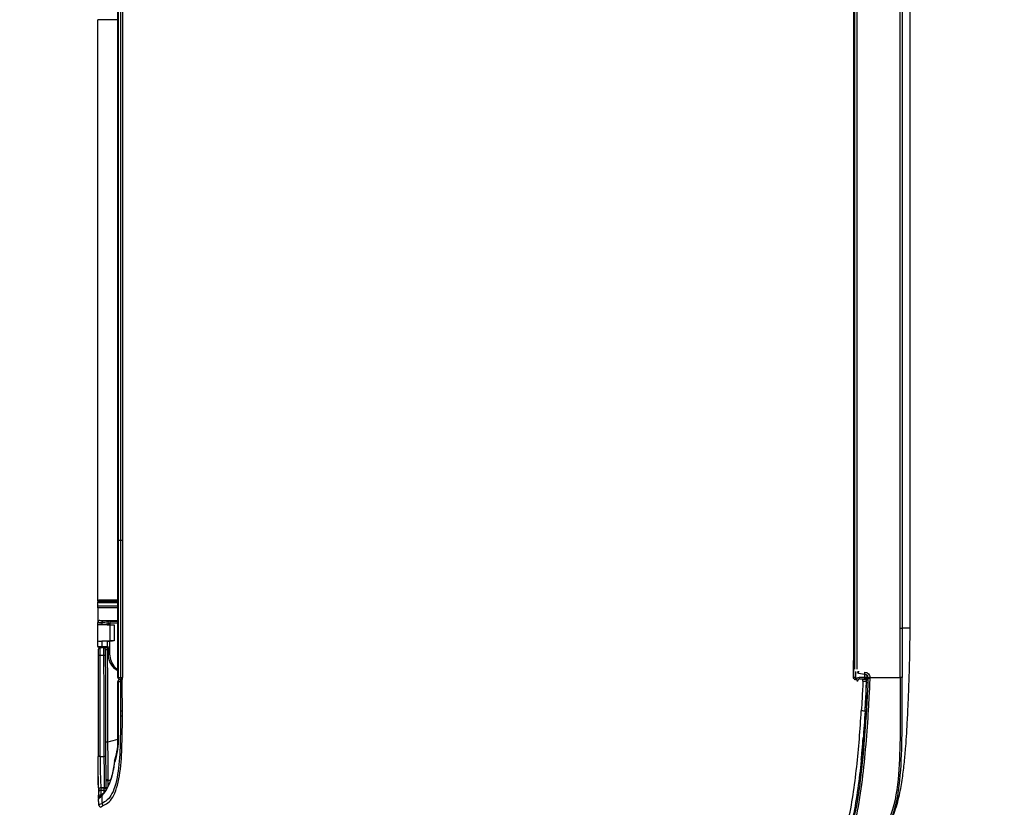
# Model space of a CAD drawing. Header units: millimetres. Extents: x -424979 to 718034, y -72486 to 344972.
# Tile 228 of 256: x 589523 to 590108, y 145545 to 146013. Entities that reach past the tile are written whole.
import ezdxf
from ezdxf import colors
from ezdxf.entities.mleader import LeaderData, LeaderLine
from ezdxf.math import Vec2, Vec3
from ezdxf.xclip import XClip

# ---------------------------------------------------------------- set-up
doc = ezdxf.new("R2010")
doc.units = ezdxf.units.MM
doc.header["$MEASUREMENT"] = 0
doc.header["$XCLIPFRAME"] = 0
doc.layers.add('IS_KLIM Opis_Średnice', color=7, linetype='Continuous', lineweight=9)
doc.layers.add('SKAN - RZUT_7_0_Nr_pióra__1', color=7, linetype='Continuous', lineweight=13)
doc.layers.add('IS_KLIM_urządzenia', color=3, linetype='Continuous')
doc.layers.add('Rysunki i obrazki', color=7, linetype='Continuous')
picture_1 = doc.add_image_def('image7.tif', size_in_pixel=(14115, 7016))

# ---------------------------------------------------------------- blocks, each defined once
blk = doc.blocks.new('Rysunek_7_7', base_point=(-247133.12, 120862.67))
at = {"layer": 'SKAN - RZUT_7_0_Nr_pióra__1', "color": 7, "lineweight": 13}
image = blk.add_image(picture_1, insert=(-306883.09, 91162.66), size_in_units=(119499.94, 59400.02), dxfattribs=at)
image.set_boundary_path([(-0.5, -0.5), (14114.5, 7015.5)])
blk = doc.blocks.new('G$CFEA986A8')
at = {"layer": 'IS_KLIM_urządzenia', "linetype": 'Continuous'}
for p, q in [((53.93, 200.11), (53.93, 200.96)), ((53.93, 199.16), (53.93, 200.11)), ((54.23, 201.26), (55.52, 201.26)), ((54.24, 200.26), (54.24, 199.31)), ((55.48, 200.26), (54.24, 200.26)), ((55.51, 198.89), (55.48, 200.26)), ((55.52, 201.26), (55.54, 201.26)), ((55.54, 201.26), (55.69, 198.26)), ((55.54, 201.26), (59.6, 201.26)), ((59.62, 201.26), (60.17, 201.26)), ((60.06, 200.26), (59.65, 200.26)), ((64.28, 201.26), (65.29, 201.26)), ((65.09, 201.06), (65.09, 200.26)), ((65.09, 200.26), (65.09, 196.29)), ((65.49, 201.26), (65.29, 201.26)), ((65.29, 200.27), (65.29, 201.26)), ((65.29, 200.27), (65.49, 200.27)), ((65.29, 196.29), (65.29, 200.27)), ((65.49, 201.26), (209.47, 201.26)), ((65.49, 201.26), (65.49, 200.27)), ((65.49, 200.27), (65.5, 196.29)), ((65.69, 200.26), (65.69, 201.06)), ((65.7, 196.29), (65.69, 200.26)), ((209.47, 196.29), (209.47, 201.26)), ((46.54, 196.29), (46.54, 196.24)), ((46.54, 195.58), (46.54, 195.13)), ((80.5, 196.29), (80.5, 196.24)), ((80.5, 196.24), (80.5, 195.58)), ((80.5, 195.58), (80.5, 195.13)), ((46.34, 14.13), (46.34, 14)), ((50.7, 14.13), (46.34, 14.13)), ((46.52, 13.99), (46.52, 13.96)), ((46.52, 13.96), (921.55, 13.84)), ((46.52, 13.51), (46.52, 13.96)), ((48, 13.51), (46.52, 13.51)), ((47.59, 12.8), (47.38, 11.3)), ((48.58, 13.7), (919.48, 13.58)), ((919.48, 13.06), (48.58, 13.18)), ((46.54, 9.92), (46.54, 2.46)), ((46.64, 11.21), (47.36, 11.21)), ((46.64, 11.21), (46.64, 10.75)), ((47.11, 10.75), (46.64, 10.75)), ((58.74, 2.46), (909.33, 2.34)), ((58.73, 0), (909.33, -0.12)), ((909.33, 1.87), (58.74, 1.98)), ((58.74, 0), (58.74, 1.98))]:
    blk.add_line(p, q, dxfattribs=at)
for points in [[(37.64, 10.75, 0), (37.64, 10.76, 0), (37.64, 10.76, 0), (37.64, 10.77, 0), (37.64, 10.78, 0), (37.64, 10.79, 0), (37.64, 10.8, 0), (37.64, 10.81, 0), (37.64, 10.82, 0), (37.64, 10.83, 0), (37.64, 10.84, 0), (37.64, 10.84, 0), (37.65, 10.85, 0), (37.65, 10.86, 0), (37.65, 10.87, 0), (37.65, 10.88, 0), (37.65, 10.89, 0), (37.65, 10.9, 0), (37.65, 10.91, 0), (37.65, 10.92, 0), (37.65, 10.92, 0), (37.65, 10.93, 0), (37.65, 10.94, 0), (37.65, 10.95, 0), (37.65, 10.96, 0), (37.65, 10.97, 0), (37.65, 10.98, 0), (37.65, 10.99, 0), (37.65, 11, 0), (37.65, 11, 0), (37.65, 11.01, 0), (37.65, 11.02, 0), (37.65, 11.03, 0), (37.65, 11.04, 0), (37.65, 11.05, 0), (37.65, 11.06, 0), (37.65, 11.07, 0), (37.65, 11.08, 0), (37.65, 11.08, 0), (37.65, 11.09, 0), (37.65, 11.1, 0), (37.65, 11.11, 0), (37.65, 11.12, 0), (37.65, 11.13, 0), (37.66, 11.14, 0), (37.66, 11.15, 0), (37.66, 11.16, 0), (37.66, 11.16, 0), (37.66, 11.17, 0), (37.66, 11.18, 0), (37.66, 11.19, 0)], [(37.72, 10.74, 0), (37.72, 10.75, 0), (37.72, 10.76, 0), (37.72, 10.77, 0), (37.72, 10.78, 0), (37.72, 10.79, 0), (37.72, 10.79, 0), (37.72, 10.8, 0), (37.72, 10.81, 0), (37.72, 10.82, 0), (37.72, 10.83, 0), (37.73, 10.84, 0), (37.73, 10.85, 0), (37.73, 10.86, 0), (37.73, 10.87, 0), (37.73, 10.87, 0), (37.73, 10.88, 0), (37.73, 10.89, 0), (37.73, 10.9, 0), (37.73, 10.91, 0), (37.73, 10.92, 0), (37.73, 10.93, 0), (37.73, 10.94, 0), (37.73, 10.95, 0), (37.73, 10.95, 0), (37.73, 10.96, 0), (37.73, 10.97, 0), (37.73, 10.98, 0), (37.73, 10.99, 0), (37.73, 11, 0), (37.73, 11.01, 0), (37.73, 11.02, 0), (37.73, 11.03, 0), (37.73, 11.03, 0), (37.73, 11.04, 0), (37.73, 11.05, 0), (37.73, 11.06, 0), (37.73, 11.07, 0), (37.73, 11.08, 0), (37.73, 11.09, 0), (37.73, 11.1, 0), (37.73, 11.11, 0), (37.73, 11.11, 0), (37.73, 11.12, 0), (37.73, 11.13, 0), (37.74, 11.14, 0), (37.74, 11.15, 0), (37.74, 11.16, 0), (37.74, 11.17, 0), (37.74, 11.18, 0), (37.74, 11.19, 0)]]:
    blk.add_polyline3d(points, dxfattribs=at)
for centre, radius, start, end in [((18.72, 200.56), 0.5, 357.7294, 89), ((65.29, 201.06), 0.2, 90, 179.94), ((65.49, 201.06), 0.2, 0.06, 90), ((25.66, 196.65), 0.5, 72.0675, 83.6302), ((48.11, 12.87), 0.5, 160.3327, 163.928), ((45.54, 11.27), 0.5, 267.736, 0)]:
    blk.add_arc(centre, radius, start, end, dxfattribs=at)
at = {"layer": 'IS_KLIM_urządzenia', "linetype": 'Continuous', "extrusion": (0, 0, -1)}
for centre, radius, start, end in [((-54.23, 200.96), 0.3, 0, 90), ((-18.69, 199.74), 0.5, 182.0496, 269.8), ((-45.54, 195.79), 0.5, 90, 180), ((-46.54, 195.79), 0.5, 0, 90), ((-46.64, 11.25), 0.5, 270, 357), ((-46.39, 11.44), 1, 188, 264.2856), ((-46.39, 11.42), 1.5, 188, 264.2856)]:
    blk.add_arc(centre, radius, start, end, dxfattribs=at)
at = {"layer": 'IS_KLIM_urządzenia', "linetype": 'Continuous'}
for centre, major_axis, ratio, start_param, end_param in [((14.93, 200.53), (-0.026, 0.499), 0.9983, 0, 1.502362), ((15.36, 199.79), (0.457, 0.203), 0.909388, 1.232542, 2.687909), ((16.45, 200.61), (0.144, 0.479), 0.997743, 0.012939, 0.345034), ((16.95, 200.59), (-0.009, -0.5), 0.866632, 1.552217, 3.141593), ((17.2, 199.87), (0.375, 0.331), 0.874767, 6.258498, 7.242676), ((18.12, 200.57), (-0.009, -0.5), 0.86661, 1.552873, 3.141593), ((26.93, 200.73), (0, 0.5), 0.034873, 4.714126, 6.335137), ((26.98, 200.73), (0, -0.5), 0.034873, 1.572542, 3.193553), ((51.98, 200.73), (0, -0.5), 0.034873, 1.572542, 3.193984), ((54.23, 200.11), (-0.3, 0), 0.500503, 4.682189, 6.283185), ((60.06, 200.01), (-0.499, 0.025), 0.499537, 3.242371, 4.737227), ((60.17, 200.76), (0, 0.5), 0.996195, 4.713166, 6.283185), ((65.29, 200.26), (0.2, 0), 0.005236, 1.570788, 3.141593), ((65.49, 200.26), (0.2, 0), 0.005236, 0, 1.570791), ((18.08, 199.73), (-0.002, 0.5), 0.86639, 4.116092, 4.679302), ((21.31, 198.76), (-0.002, 0.49), 0.738248, 0, 1.638372), ((26.9, 199.77), (0.002, -0.5), 0.034879, 0, 1.57242), ((51.98, 199.85), (0.002, -0.5), 0.034879, 0, 1.57242), ((52.33, 198.36), (0, 0.3), 0.034873, 4.714134, 6.283185), ((53.41, 199.86), (0.002, -0.5), 0.988846, 0, 1.567605), ((53.43, 199.83), (-0.5, 0), 0.97477, 1.576144, 3.141593), ((53.43, 198.86), (-0.5, 0), 0.003693, 1.579523, 2.534048), ((53.43, 198.36), (0, 0.3), 0.034873, 4.714134, 6.283185), ((53.65, 198.39), (0.084, -0.288), 0.033955, 1.562656, 3.141593), ((54.11, 198.74), (-0.256, 0.157), 0.454954, 4.950735, 6.283185), ((54.23, 199.16), (-0.3, 0), 0.500503, 4.682189, 6.283185), ((59.99, 198.58), (-0.499, 0.025), 0.499537, 3.242371, 4.737227), ((59.98, 198.33), (0.5, 0), 0.001724, 0.087267, 1.535915), ((25.66, 196.65), (0.055, 0.497), 0.256635, 6.28316, 6.727423), ((25.66, 196.65), (-0.154, -0.476), 0.571177, 3.141593, 3.672186), ((30.87, 195.79), (0, 0.5), 0.010876, 0, 0.428815), ((45.54, 195.79), (0, 0.5), 0.009623, 0, 0.426438), ((45.54, 195.79), (-0.5, 0), 0.910452, 3.141593, 4.716369), ((45.54, 195.22), (-0.5, 0), 0.910238, 3.141593, 4.716614), ((45.54, 195.22), (-0.001, 0.5), 0.004977, 0.42694, 1.572622), ((45.54, 195.22), (-0.5, 0), 0.001837, 1.565823, 3.141593), ((46.54, 195.79), (-0.5, 0), 0.894842, 4.712389, 6.283185), ((46.54, 195.13), (-0.5, 0), 0.894842, 4.712389, 6.283185), ((46.54, 195.13), (-0.5, 0), 0.001524, 0, 1.570796), ((45.52, 13.53), (0.02, 0.5), 1, 3.141593, 4.708057), ((45.52, 13.53), (-0.02, -0.5), 0.999999, 0, 1.547993), ((45.57, 13.52), (-0.02, -0.5), 0.955746, 0, 1.547846), ((46.52, 13.46), (0.5, -0.017), 0.998628, 1.605655, 3.113607), ((46.52, 13.46), (-0.5, 0.017), 0.093825, 4.715665, 5.983293), ((46.57, 12.58), (0.499, 0.026), 0.09496, 3.141593, 4.707412), ((48.08, 12.73), (0.495, -0.07), 0.051828, 3.141593, 4.719673), ((48.11, 12.87), (0.48, -0.138), 0.050296, 3.141584, 4.726878), ((39.42, 10.08), (0.996, -0.087), 0.841749, 1.62689, 2.181571), ((45.54, 11.73), (0.5, 0), 0.093428, 4.788501, 6.283185), ((46.64, 11.25), (0.499, 0.026), 0.096366, 3.141593, 4.707339), ((46.39, 9.94), (0, -0.5), 0.000142, 3.141593, 4.764749), ((46.54, 9.95), (0.05, -0.498), 0.005219, 3.141593, 4.764488), ((47.87, 11.23), (0.495, -0.07), 0.051828, 3.141593, 4.719673), ((46.54, 2.49), (0, 0.5), 0.000013, 3.173368, 4.660029)]:
    blk.add_ellipse(centre, major_axis=major_axis, ratio=ratio, start_param=start_param, end_param=end_param, dxfattribs=at)
at = {"layer": 'IS_KLIM_urządzenia', "linetype": 'Continuous', "extrusion": (0, 0, -1)}
for centre, major_axis, ratio, start_param, end_param in [((54.23, 199.26), (0, -2), 0.005231, 3.141593, 4.188473), ((55.62, 199.26), (0.11, -2), 0.052397, 2.097475, 3.144355), ((53.43, 199.16), (0.479, -0.142), 1, 5.994256, 6.545048), ((53.44, 199.31), (0.771, -0.214), 1, 6.012747, 6.56354), ((48.58, 12.65), (-0.13, -1.08), 0.917565, 1.59215, 1.795783), ((-21.42, 382.85), (-1476.17, -4886.86), 0.031997, 4.778832, 4.778918), ((7.64, 474.84), (-1862.82, -6167.7), 0.025163, 4.780022, 4.78009), ((5.18, 514.21), (-1939.65, -6425.41), 0.026246, 4.782823, 4.782889)]:
    blk.add_ellipse(centre, major_axis=major_axis, ratio=ratio, start_param=start_param, end_param=end_param, dxfattribs=at)
at = {"layer": 'IS_KLIM_urządzenia', "linetype": 'Continuous'}
for points, degree in [([(14.29, 200.54), (14.32, 200.54), (14.34, 200.54), (14.43, 200.54)], 3), ([(14.43, 200.54), (14.51, 200.54), (14.64, 200.28), (14.86, 199.79)], 3), ([(15.33, 200.25), (15.11, 200.77), (14.98, 201.04), (14.91, 201.03)], 3), ([(16.59, 201.08), (16.51, 201.13), (16.41, 201.1)], 2), ([(16.41, 201.11), (16.42, 201.11), (16.42, 201.11), (16.42, 201.11)], 3), ([(16.42, 201.11), (16.51, 201.08), (16.77, 200.81), (17.18, 200.33)], 3), ([(16.54, 201.09), (16.65, 201.09), (16.79, 201.09), (16.96, 201.09)], 3), ([(16.96, 201.09), (17.35, 201.08), (17.74, 201.07), (18.12, 201.07)], 3), ([(17.18, 200.33), (18.51, 198.82), (21.65, 197.56), (25.65, 197.11)], 3), ([(17.7, 200.1), (17.59, 200.2)], 1), ([(19.22, 200.54), (19.22, 200.54), (18.99, 200.54), (18.55, 200.55)], 3), ([(19.18, 199.72), (19.19, 199.99), (19.2, 200.26), (19.22, 200.54)], 3), ([(19.22, 200.54), (19.21, 200.31), (19.2, 200.08), (19.19, 199.85)], 3), ([(26.99, 200.73), (26.98, 200.73), (26.97, 200.73), (26.95, 200.73)], 3), ([(51.98, 201.23), (43.65, 201.23), (35.31, 201.23), (26.98, 201.23)], 3), ([(52, 199.85), (52, 200.15), (52, 200.44), (52, 200.73)], 3), ([(53.93, 200.66), (53.93, 200.47), (53.93, 200.29), (53.93, 200.11)], 3), ([(59.45, 198.26), (59.5, 199.26), (59.55, 200.26), (59.6, 201.26)], 3), ([(59.6, 201.26), (59.6, 201.26), (59.61, 201.26), (59.62, 201.26)], 3), ([(59.65, 200.26), (59.64, 199.78), (59.63, 199.29), (59.62, 198.81)], 3), ([(60.17, 201.26), (60.17, 201.26), (60.18, 201.26), (60.18, 201.26)], 3), ([(60.68, 200.76), (60.67, 200.76), (60.67, 200.76), (60.67, 200.76)], 3), ([(60.68, 200.76), (60.68, 199.27), (60.68, 197.78), (60.68, 196.29)], 3), ([(63.8, 196.29), (63.8, 197.95), (63.8, 199.6), (63.8, 201.26)], 3), ([(63.8, 201.26), (63.96, 201.26), (64.12, 201.26), (64.28, 201.26)], 3), ([(64.28, 201.26), (64.28, 199.6), (64.28, 197.95), (64.28, 196.29)], 3), ([(18.11, 199.72), (18.24, 199.72), (18.38, 199.72), (18.52, 199.72)], 3), ([(18.52, 199.72), (18.96, 199.72), (19.18, 199.72), (19.18, 199.72)], 3), ([(19.16, 199.01), (19.17, 199.25), (19.18, 199.48), (19.18, 199.72)], 3), ([(19.18, 199.72), (19.18, 199.48), (19.17, 199.24), (19.16, 199)], 3), ([(19.19, 199.85), (19.19, 199.92), (19.19, 199.98), (19.2, 200.05)], 3), ([(20.98, 198.71), (21.01, 198.72), (21.06, 198.72), (21.11, 198.73)], 3), ([(21.06, 198.72), (21.08, 198.53), (21.1, 198.34), (21.12, 198.15)], 3), ([(30.48, 198.77), (30.48, 198.78), (30.48, 198.78), (30.48, 198.78)], 3), ([(31.12, 196.41), (30.98, 197.21), (30.77, 198), (30.48, 198.77)], 3), ([(53.41, 199.36), (53.43, 199.36), (53.43, 199.35), (53.43, 199.35)], 3), ([(53.43, 198.66), (53.48, 198.66), (53.52, 198.66), (53.57, 198.68)], 3), ([(53.67, 198.39), (53.59, 198.37), (53.52, 198.36), (53.44, 198.36)], 3), ([(55.53, 198.39), (54.91, 198.39), (54.29, 198.39), (53.67, 198.39)], 3), ([(54.12, 198.89), (54.58, 198.89), (55.05, 198.89), (55.51, 198.89)], 3), ([(60, 198.33), (59.87, 198.32), (59.73, 198.31), (59.6, 198.3)], 3), ([(59.99, 198.83), (59.86, 198.82), (59.74, 198.81), (59.62, 198.81)], 3), ([(60, 196.29), (60, 196.97), (60, 197.65), (60, 198.33)], 3), ([(60.48, 198.33), (60.48, 197.65), (60.48, 196.97), (60.48, 196.29)], 3), ([(25.72, 197.16), (25.22, 197.23)], 1), ([(30.87, 196.25), (28.93, 196.25), (27.16, 196.62), (25.65, 197.11)], 3), ([(25.81, 197.13), (26.03, 197.06), (26.25, 196.99), (26.47, 196.93)], 3), ([(25.81, 197.13), (27.26, 196.66), (29, 196.29), (30.87, 196.29)], 3), ([(28.66, 196.46), (28.68, 196.45), (28.7, 196.45), (28.72, 196.45)], 3), ([(38.27, 195.65), (37.85, 195.65), (37.44, 195.65), (37.02, 195.65)], 3), ([(45.54, 195.68), (43.12, 195.67), (40.69, 195.66), (38.27, 195.65)], 3), ([(38.27, 195.65), (38.27, 195.57), (38.27, 195.39), (38.27, 195.2)], 3), ([(38.27, 195.2), (40.7, 195.21), (43.12, 195.22), (45.54, 195.22)], 3), ([(46.04, 195.22), (46.04, 195.41), (46.04, 195.6), (46.04, 195.79)], 3), ([(46.04, 195.13), (46.04, 195.16), (46.04, 195.19), (46.04, 195.22)], 3), ([(80.5, 196.24), (69.18, 196.24), (57.86, 196.24), (46.54, 196.24)], 3), ([(46.54, 195.58), (57.86, 195.58), (69.18, 195.58), (80.5, 195.58)], 3), ([(239.13, 196.24), (186.25, 196.24), (133.37, 196.24), (80.5, 196.24)], 3), ([(80.5, 195.58), (133.37, 195.58), (186.25, 195.58), (239.13, 195.58)], 3), ([(37.02, 195.19), (37.02, 195.19), (37.03, 195.19), (37.04, 195.19)], 3), ([(50.72, 195.13), (49.33, 195.13), (47.93, 195.13), (46.54, 195.13)], 3), ([(80.5, 195.13), (70.57, 195.13), (60.65, 195.13), (50.72, 195.13)], 3), ([(239.13, 195.13), (186.25, 195.13), (133.37, 195.13), (80.5, 195.13)], 3), ([(16.78, 13.3), (16.75, 13.18), (16.72, 13.05), (16.69, 12.93)], 3), ([(46.34, 14.13), (46.34, 14.13), (46.34, 14.13), (46.34, 14.13)], 3), ([(46.52, 13.51), (46.52, 13.49), (46.52, 13.47), (46.52, 13.45)], 3), ([(38.2, 11.15), (38.2, 11.15), (38.23, 11.58), (38.26, 12.08)], 3), ([(38.51, 11.12), (38.5, 11.02), (38.49, 10.92), (38.48, 10.82)], 3), ([(39.02, 11.1), (39.26, 11.09), (39.51, 11.07), (39.75, 11.06)], 3), ([(43.76, 10.85), (44.25, 10.85), (44.75, 10.84), (45.24, 10.83)], 3), ([(46.39, 10.83), (46.18, 10.83), (45.97, 10.83), (45.75, 10.83)], 3), ([(46.49, 10.45), (46.45, 10.45), (46.42, 10.44), (46.39, 10.44)], 3), ([(46.54, 2.46), (50.6, 2.46), (54.67, 2.46), (58.74, 2.46)], 3), ([(58.74, 2.46), (58.74, 2.21), (58.74, 1.99), (58.74, 1.98)], 3)]:
    blk.add_open_spline(points, degree=degree, dxfattribs=at)
for points, knots in [([(14.91, 201.03), (14.8, 201.03), (14.8, 201.03), (14.72, 201.02), (14.69, 201.02), (14.69, 201.02)], [0, 0, 0, 0, 0.500965, 0.500965, 1, 1, 1, 1]), ([(14.91, 201.03), (15.24, 201.05), (15.57, 201.07), (16.08, 201.09), (16.24, 201.1), (16.41, 201.11)], [0, 0, 0, 0, 0.665624, 0.665624, 1, 1, 1, 1]), ([(17.18, 200.33), (16.78, 200.31), (16.38, 200.3), (15.77, 200.27), (15.55, 200.26), (15.33, 200.25)], [0, 0, 0, 0, 0.64643, 0.64643, 1, 1, 1, 1]), ([(37.02, 195.65), (34.71, 195.64), (32.4, 195.69), (27.8, 195.82), (25.48, 195.94), (21.18, 196.55), (19.11, 197.06), (16.41, 198.49), (15.73, 199.37), (15.33, 200.25)], [0, 0, 0, 0, 0.25, 0.25, 0.5, 0.5, 0.75, 0.75, 1, 1, 1, 1]), ([(17.58, 200.19), (17.53, 200.24), (17.28, 200.53), (17.02, 200.81), (16.81, 200.97), (16.69, 201.07), (16.57, 201.09), (16.54, 201.1)], [0, 0, 0, 0, 0.095996, 0.59266, 0.84646, 0.967214, 1, 1, 1, 1]), ([(19.22, 201.14), (18.71, 201.12), (17.99, 201.09), (17.43, 201.08), (17.25, 201.08)], [0, 0, 0, 0, 0.627909, 1, 1, 1, 1]), ([(18.55, 200.55), (18.38, 200.55), (18.22, 200.56), (17.83, 200.56), (17.6, 200.57), (17.38, 200.57)], [0, 0, 0, 0, 0.427577, 0.427577, 1, 1, 1, 1]), ([(25.22, 197.23), (24.9, 197.26), (23.92, 197.39), (22.4, 197.73), (20.73, 198.24), (19.32, 198.86), (18.3, 199.5), (17.85, 199.92), (17.7, 200.1)], [0, 0, 0, 0, 0.087973, 0.275439, 0.466673, 0.659321, 0.855696, 1, 1, 1, 1]), ([(18.12, 201.07), (18.26, 201.06), (18.38, 201.06), (18.64, 201.06), (18.72, 201.06), (18.72, 201.06)], [0, 0, 0, 0, 0.352743, 0.352743, 1, 1, 1, 1]), ([(18.52, 199.72), (18.52, 199.8), (18.52, 199.88), (18.53, 200.16), (18.54, 200.35), (18.55, 200.55)], [0, 0, 0, 0, 0.293814, 0.293814, 1, 1, 1, 1]), ([(18.72, 201.06), (18.72, 201.06), (19.6, 201.08), (22.63, 201.19), (24.74, 201.23), (26.93, 201.23)], [0, 0, 0, 0, 0.5, 0.5, 1, 1, 1, 1]), ([(19.22, 200.54), (19.21, 200.34), (19.2, 200.13), (19.19, 199.86), (19.19, 199.79), (19.18, 199.72)], [0, 0, 0, 0, 0.736288, 0.736288, 1, 1, 1, 1]), ([(19.22, 201.14), (19.58, 201.15), (20.3, 201.17), (21.53, 201.2), (23.05, 201.22), (24.87, 201.23), (26.28, 201.23), (26.98, 201.23)], [0, 0, 0, 0, 0.163195, 0.329907, 0.49928, 0.750989, 1, 1, 1, 1]), ([(26.95, 200.73), (24.89, 200.73), (22.89, 200.68), (20.05, 200.57), (19.22, 200.54), (19.22, 200.54)], [0, 0, 0, 0, 0.5, 0.5, 1, 1, 1, 1]), ([(26.95, 200.73), (26.95, 200.72), (26.95, 200.7), (26.94, 200.38), (26.92, 200.07), (26.91, 199.77)], [0, 0, 0, 0, 0.050907, 0.050907, 1, 1, 1, 1]), ([(26.99, 200.73), (27.33, 200.73), (27.66, 200.73), (29.33, 200.73), (30.66, 200.73), (37.32, 200.73), (42.65, 200.73), (49.32, 200.73), (50.66, 200.73), (52, 200.73)], [0, 0, 0, 0, 0.039967, 0.039967, 0.199835, 0.199835, 0.839306, 0.839306, 1, 1, 1, 1]), ([(53.93, 200.67), (53.93, 200.68), (53.93, 200.75), (53.89, 200.86), (53.81, 200.99), (53.72, 201.07), (53.63, 201.12), (53.56, 201.15), (53.47, 201.17), (53.32, 201.19), (53.02, 201.21), (52.48, 201.23), (52.05, 201.23), (51.82, 201.23), (51.78, 201.23)], [0, 0, 0, 0, 0.008737, 0.069232, 0.117614, 0.159413, 0.196322, 0.230426, 0.272625, 0.360337, 0.57868, 0.76722, 0.964188, 1, 1, 1, 1]), ([(52, 200.73), (52.12, 200.73), (52.25, 200.73), (52.58, 200.73), (52.8, 200.73), (53.18, 200.72), (53.35, 200.71), (53.63, 200.7), (53.74, 200.69), (53.89, 200.68), (53.93, 200.67), (53.93, 200.66)], [0, 0, 0, 0, 0.119883, 0.119883, 0.339691, 0.339691, 0.55974, 0.55974, 0.779888, 0.779888, 1, 1, 1, 1]), ([(59.65, 200.26), (59.66, 200.45), (59.66, 200.63), (59.66, 200.92), (59.65, 201.04), (59.64, 201.21), (59.63, 201.26), (59.62, 201.26)], [0, 0, 0, 0, 0.320954, 0.320954, 0.641904, 0.641904, 1, 1, 1, 1]), ([(59.99, 198.83), (60, 199.08), (60.01, 199.33), (60.04, 199.8), (60.05, 200.03), (60.06, 200.26)], [0, 0, 0, 0, 0.522709, 0.522709, 1, 1, 1, 1]), ([(60.06, 200.26), (60.07, 200.47), (60.08, 200.67), (60.1, 200.96), (60.11, 201.07), (60.14, 201.22), (60.16, 201.26), (60.17, 201.26)], [0, 0, 0, 0, 0.353708, 0.353708, 0.676927, 0.676927, 1, 1, 1, 1]), ([(63.8, 201.26), (62.76, 201.26), (61.72, 201.26), (60.66, 201.26), (60.64, 201.26), (60.48, 201.26), (60.33, 201.26), (60.18, 201.26)], [0, 0, 0, 0, 0.863472, 0.863472, 0.877231, 0.877231, 1, 1, 1, 1]), ([(60.67, 200.76), (60.65, 200.76), (60.64, 200.73), (60.61, 200.62), (60.6, 200.54), (60.57, 200.31), (60.56, 200.17), (60.56, 200.01)], [0, 0, 0, 0, 0.323211, 0.323211, 0.646457, 0.646457, 1, 1, 1, 1]), ([(14.86, 199.79), (15.27, 198.9), (15.97, 198.03), (18.72, 196.62), (20.82, 196.12), (25.21, 195.49), (27.58, 195.36), (32.29, 195.23), (34.65, 195.19), (37.02, 195.19)], [0, 0, 0, 0, 0.25, 0.25, 0.5, 0.5, 0.75, 0.75, 1, 1, 1, 1]), ([(19.17, 199.24), (19.58, 199.24), (20.23, 199.24), (22.58, 199.25), (24.7, 199.26), (26.9, 199.27)], [0, 0, 0, 0, 0.359642, 0.359642, 1, 1, 1, 1]), ([(26.91, 199.77), (24.85, 199.75), (22.86, 199.74), (20.02, 199.72), (19.18, 199.72), (19.18, 199.72)], [0, 0, 0, 0, 0.5, 0.5, 1, 1, 1, 1]), ([(19.71, 198.73), (19.85, 198.73), (20, 198.72), (20.4, 198.72), (20.63, 198.72), (20.94, 198.72)], [0, 0, 0, 0, 0.37651, 0.37651, 1, 1, 1, 1]), ([(20.94, 198.72), (20.95, 198.72), (20.96, 198.72), (20.97, 198.72), (20.97, 198.72), (20.97, 198.72), (20.97, 198.72), (20.97, 198.71), (20.97, 198.71), (20.97, 198.71), (20.97, 198.71), (20.98, 198.71), (20.98, 198.71), (20.98, 198.71)], [0, 0, 0, 0, 0.615634, 0.615634, 0.835116, 0.835116, 0.937229, 0.937229, 0.970666, 0.970666, 0.991316, 0.991316, 1, 1, 1, 1]), ([(21.06, 198.72), (22.51, 198.73), (24.09, 198.74), (27.27, 198.76), (28.87, 198.77), (30.48, 198.77)], [0, 0, 0, 0, 0.5, 0.5, 1, 1, 1, 1]), ([(21.11, 198.73), (21.11, 198.75), (21.11, 198.77), (21.11, 198.81), (21.11, 198.83), (21.11, 198.89), (21.12, 198.93), (21.14, 199.02), (21.15, 199.07), (21.18, 199.15), (21.2, 199.18), (21.24, 199.23), (21.27, 199.24), (21.29, 199.25), (21.3, 199.25), (21.3, 199.25)], [0, 0, 0, 0, 0.079375, 0.079375, 0.152142, 0.152142, 0.308093, 0.308093, 0.533795, 0.533795, 0.744603, 0.744603, 0.955402, 0.955402, 1, 1, 1, 1]), ([(26.9, 199.27), (27.23, 199.27), (27.56, 199.27), (29.23, 199.27), (30.56, 199.28), (37.22, 199.3), (42.55, 199.32), (49.25, 199.34), (50.62, 199.35), (51.98, 199.35)], [0, 0, 0, 0, 0.039838, 0.039838, 0.199192, 0.199192, 0.836607, 0.836607, 1, 1, 1, 1]), ([(52, 199.85), (51.67, 199.85), (51.33, 199.85), (49.67, 199.85), (48.33, 199.84), (41.67, 199.82), (36.34, 199.8), (29.65, 199.78), (28.28, 199.77), (26.91, 199.77)], [0, 0, 0, 0, 0.039838, 0.039838, 0.199192, 0.199192, 0.836607, 0.836607, 1, 1, 1, 1]), ([(30.48, 198.78), (30.48, 198.84), (30.48, 198.89), (30.48, 199), (30.48, 199.05), (30.48, 199.14), (30.48, 199.17), (30.48, 199.23), (30.48, 199.25), (30.49, 199.27), (30.49, 199.28), (30.49, 199.28), (30.49, 199.28), (30.49, 199.28)], [0, 0, 0, 0, 0.215384, 0.215384, 0.430768, 0.430768, 0.646164, 0.646164, 0.861588, 0.861588, 0.968092, 0.968092, 1, 1, 1, 1]), ([(30.48, 198.78), (30.81, 198.78), (31.14, 198.78), (32.81, 198.79), (34.14, 198.79), (40.81, 198.82), (46.14, 198.83), (52.13, 198.86), (52.78, 198.86), (53.43, 198.86)], [0, 0, 0, 0, 0.043508, 0.043508, 0.217737, 0.217737, 0.914651, 0.914651, 1, 1, 1, 1]), ([(48.08, 196.29), (48.28, 196.62), (48.52, 196.92), (49.71, 198.11), (51.01, 198.66), (52.33, 198.66)], [0, 0, 0, 0, 0.226904, 0.226904, 1, 1, 1, 1]), ([(52.34, 198.36), (51.1, 198.36), (49.89, 197.85), (48.81, 196.78), (48.63, 196.55), (48.46, 196.31)], [0, 0, 0, 0, 0.807469, 0.807469, 1, 1, 1, 1]), ([(51.98, 199.35), (52.17, 199.35), (52.36, 199.35), (52.68, 199.36), (52.83, 199.36), (53.07, 199.36), (53.18, 199.36), (53.34, 199.36), (53.39, 199.36), (53.41, 199.36)], [0, 0, 0, 0, 0.270422, 0.270422, 0.513615, 0.513615, 0.756808, 0.756808, 1, 1, 1, 1]), ([(53.91, 199.86), (53.87, 199.86), (53.8, 199.86), (53.59, 199.86), (53.45, 199.86), (53.12, 199.86), (52.93, 199.86), (52.5, 199.86), (52.25, 199.85), (52, 199.85)], [0, 0, 0, 0, 0.243193, 0.243193, 0.486385, 0.486385, 0.729578, 0.729578, 1, 1, 1, 1]), ([(52.33, 198.66), (52.53, 198.66), (52.73, 198.66), (53.1, 198.66), (53.26, 198.66), (53.43, 198.66)], [0, 0, 0, 0, 0.545123, 0.545123, 1, 1, 1, 1]), ([(53.44, 198.36), (53.24, 198.36), (53.04, 198.36), (52.67, 198.36), (52.51, 198.36), (52.34, 198.36)], [0, 0, 0, 0, 0.545123, 0.545123, 1, 1, 1, 1]), ([(53.43, 199.35), (53.43, 199.33), (53.43, 199.31), (53.43, 199.25), (53.43, 199.21), (53.43, 199.13), (53.43, 199.07), (53.43, 198.97), (53.43, 198.91), (53.43, 198.86)], [0, 0, 0, 0, 0.251437, 0.251437, 0.502865, 0.502865, 0.754279, 0.754279, 1, 1, 1, 1]), ([(53.86, 198.9), (53.85, 198.88), (53.84, 198.87), (53.8, 198.82), (53.77, 198.79), (53.73, 198.76), (53.72, 198.75), (53.67, 198.72), (53.62, 198.69), (53.57, 198.68)], [0, 0, 0, 0, 0.160482, 0.160482, 0.52212, 0.52212, 0.58886, 0.58886, 1, 1, 1, 1]), ([(53.67, 198.39), (53.75, 198.43), (53.83, 198.48), (53.97, 198.62), (54.03, 198.71), (54.09, 198.82), (54.11, 198.86), (54.12, 198.89)], [0, 0, 0, 0, 0.391531, 0.391531, 0.834377, 0.834377, 1, 1, 1, 1]), ([(55.51, 198.89), (55.51, 198.79), (55.51, 198.68), (55.52, 198.51), (55.52, 198.45), (55.53, 198.39)], [0, 0, 0, 0, 0.64422, 0.64422, 1, 1, 1, 1]), ([(55.59, 197.26), (55.57, 197.59), (55.55, 197.93), (55.53, 198.3), (55.53, 198.35), (55.53, 198.39)], [0, 0, 0, 0, 0.885108, 0.885108, 1, 1, 1, 1]), ([(55.59, 197.26), (55.58, 197.37), (55.58, 197.49), (55.57, 197.7), (55.57, 197.8), (55.56, 197.97), (55.57, 198.05), (55.57, 198.17), (55.57, 198.21), (55.58, 198.25), (55.58, 198.26), (55.59, 198.26)], [0, 0, 0, 0, 0.214139, 0.214139, 0.428302, 0.428302, 0.642148, 0.642148, 0.856248, 0.856248, 1, 1, 1, 1]), ([(55.59, 198.26), (56.25, 198.26), (56.92, 198.26), (58.24, 198.26), (58.89, 198.26), (59.55, 198.26)], [0, 0, 0, 0, 0.504617, 0.504617, 1, 1, 1, 1]), ([(59.6, 198.3), (59.6, 198.29), (59.6, 198.27), (59.58, 197.93), (59.57, 197.59), (59.55, 197.26)], [0, 0, 0, 0, 0.042191, 0.042191, 1, 1, 1, 1]), ([(59.55, 198.26), (59.55, 198.26), (59.56, 198.24), (59.57, 198.17), (59.57, 198.11), (59.57, 197.97), (59.57, 197.89), (59.57, 197.7), (59.56, 197.59), (59.56, 197.41), (59.55, 197.34), (59.55, 197.26)], [0, 0, 0, 0, 0.214776, 0.214776, 0.429554, 0.429554, 0.644336, 0.644336, 0.859321, 0.859321, 1, 1, 1, 1]), ([(59.6, 198.3), (59.61, 198.42), (59.61, 198.53), (59.62, 198.7), (59.62, 198.75), (59.62, 198.81)], [0, 0, 0, 0, 0.65065, 0.65065, 1, 1, 1, 1]), ([(59.99, 198.83), (59.99, 198.75), (59.99, 198.67), (59.99, 198.51), (60, 198.42), (60, 198.33), (60, 198.33), (60, 198.33)], [0, 0, 0, 0, 0.501708, 0.501708, 0.983156, 0.983156, 1, 1, 1, 1]), ([(60.56, 200.01), (60.54, 199.72), (60.53, 199.43), (60.5, 198.96), (60.49, 198.77), (60.48, 198.58)], [0, 0, 0, 0, 0.604042, 0.604042, 1, 1, 1, 1]), ([(60.48, 198.33), (60.48, 198.34), (60.48, 198.35), (60.48, 198.39), (60.48, 198.42), (60.48, 198.5), (60.48, 198.54), (60.48, 198.58)], [0, 0, 0, 0, 0.109897, 0.109897, 0.498525, 0.498525, 1, 1, 1, 1]), ([(30.87, 196.29), (34.81, 196.29), (38.74, 196.29), (43.63, 196.29), (44.58, 196.29), (45.54, 196.29)], [0, 0, 0, 0, 0.804889, 0.804889, 1, 1, 1, 1]), ([(45.54, 196.25), (45.37, 196.25), (45.2, 196.25), (43.71, 196.25), (42.37, 196.25), (37.65, 196.25), (34.26, 196.25), (30.87, 196.25)], [0, 0, 0, 0, 0.033958, 0.033958, 0.30672, 0.30672, 1, 1, 1, 1]), ([(37.02, 195.65), (37.02, 195.62), (37.02, 195.58), (37.02, 195.52), (37.02, 195.51), (37.02, 195.46), (37.02, 195.41), (37.02, 195.3), (37.02, 195.25), (37.02, 195.19)], [0, 0, 0, 0, 0.339646, 0.339646, 0.410746, 0.410746, 0.705373, 0.705373, 1, 1, 1, 1]), ([(45.54, 196.25), (45.54, 196.11), (45.54, 195.97), (45.54, 195.78), (45.54, 195.73), (45.54, 195.68)], [0, 0, 0, 0, 0.728288, 0.728288, 1, 1, 1, 1]), ([(46.54, 196.29), (46.71, 196.29), (46.87, 196.29), (48.37, 196.29), (49.71, 196.29), (56.37, 196.29), (61.71, 196.29), (71.52, 196.29), (76.01, 196.29), (80.5, 196.29)], [0, 0, 0, 0, 0.014724, 0.014724, 0.13252, 0.13252, 0.603704, 0.603704, 1, 1, 1, 1]), ([(46.54, 196.24), (46.54, 196.09), (46.54, 195.94), (46.54, 195.72), (46.54, 195.65), (46.54, 195.58)], [0, 0, 0, 0, 0.674851, 0.674851, 1, 1, 1, 1]), ([(59.55, 197.26), (58.88, 197.26), (58.22, 197.26), (56.9, 197.26), (56.24, 197.26), (55.59, 197.26)], [0, 0, 0, 0, 0.504597, 0.504597, 1, 1, 1, 1]), ([(80.5, 196.29), (94.71, 196.29), (108.92, 196.29), (161.8, 196.29), (200.47, 196.29), (239.13, 196.29)], [0, 0, 0, 0, 0.268807, 0.268807, 1, 1, 1, 1]), ([(37.04, 195.19), (37.45, 195.19), (37.86, 195.19), (38.27, 195.2), (38.27, 195.2), (38.27, 195.2)], [0, 0, 0, 0, 0.999951, 0.999951, 1, 1, 1, 1]), ([(10.59, 15.49), (12.85, 14.87), (15.14, 14.47), (19.73, 13.76), (22.04, 13.48), (28.97, 12.72), (33.62, 12.36), (38.26, 12.08)], [0, 0, 0, 0, 0.25, 0.25, 0.5, 0.5, 1, 1, 1, 1]), ([(38.2, 11.15), (33.53, 11.44), (28.86, 11.8), (21.88, 12.56), (19.56, 12.85), (14.94, 13.56), (12.64, 13.97), (10.37, 14.59)], [0, 0, 0, 0, 0.5, 0.5, 0.75, 0.75, 1, 1, 1, 1]), ([(11.36, 13.48), (14.22, 12.79), (17.12, 12.35), (22.95, 11.58), (25.87, 11.28), (31.72, 10.75), (34.65, 10.54), (39.05, 10.26), (40.52, 10.18), (43.45, 10.02), (44.92, 9.92), (46.39, 9.92)], [0, 0, 0, 0, 0.25, 0.25, 0.5, 0.5, 0.75, 0.75, 0.875, 0.875, 1, 1, 1, 1]), ([(46.39, 10.44), (44.92, 10.44), (43.46, 10.55), (40.54, 10.7), (39.08, 10.78), (34.7, 11.06), (31.78, 11.28), (25.95, 11.8), (23.04, 12.1), (17.23, 12.87), (14.34, 13.31), (11.49, 13.99)], [0, 0, 0, 0, 0.125, 0.125, 0.25, 0.25, 0.5, 0.5, 0.75, 0.75, 1, 1, 1, 1]), ([(46.04, 12.68), (46.04, 12.69), (46.03, 12.7), (46.01, 12.77), (45.98, 12.81), (45.9, 12.9), (45.86, 12.93), (45.76, 12.99), (45.71, 13.01), (45.63, 13.02), (45.61, 13.02), (45.59, 13.02)], [0, 0, 0, 0, 0.061755, 0.061755, 0.342553, 0.342553, 0.621501, 0.621501, 0.898216, 0.898216, 1, 1, 1, 1]), ([(46.52, 13.99), (46.46, 13.99), (46.41, 13.98), (46.3, 13.94), (46.25, 13.91), (46.16, 13.84), (46.13, 13.8), (46.07, 13.7), (46.04, 13.65), (46.03, 13.56), (46.02, 13.53), (46.02, 13.5)], [0, 0, 0, 0, 0.217569, 0.217569, 0.437754, 0.437754, 0.661951, 0.661951, 0.88823, 0.88823, 1, 1, 1, 1]), ([(46.02, 13.5), (46.02, 13.5), (46.02, 13.5), (46.02, 13.5), (46.02, 13.5), (46.02, 13.49)], [0, 0, 0, 0, 0.709938, 0.709938, 1, 1, 1, 1]), ([(46.04, 13.49), (46.05, 13.49), (46.05, 13.49), (46.07, 13.48), (46.1, 13.48), (46.16, 13.47), (46.19, 13.47), (46.26, 13.46), (46.31, 13.45), (46.41, 13.45), (46.47, 13.45), (46.52, 13.45)], [0, 0, 0, 0, 0.054361, 0.054361, 0.324109, 0.324109, 0.492664, 0.492664, 0.757067, 0.757067, 1, 1, 1, 1]), ([(46.14, 11.23), (46.12, 11.56), (46.1, 11.89), (46.08, 12.33), (46.07, 12.44), (46.07, 12.55)], [0, 0, 0, 0, 0.752617, 0.752617, 1, 1, 1, 1]), ([(46.24, 13.21), (46.29, 13.25), (46.34, 13.29), (46.43, 13.37), (46.47, 13.4), (46.51, 13.44), (46.52, 13.44), (46.52, 13.45)], [0, 0, 0, 0, 0.516625, 0.516625, 0.987493, 0.987493, 1, 1, 1, 1]), ([(46.24, 13.21), (46.27, 13.19), (46.29, 13.17), (46.39, 13.06), (46.45, 12.96), (46.54, 12.75), (46.56, 12.64), (46.57, 12.53)], [0, 0, 0, 0, 0.128768, 0.128768, 0.564386, 0.564386, 1, 1, 1, 1]), ([(46.34, 14), (46.4, 14), (46.46, 14), (46.52, 13.99), (46.52, 13.99), (46.52, 13.99)], [0, 0, 0, 0, 0.980312, 0.980312, 1, 1, 1, 1]), ([(46.57, 12.53), (46.58, 12.2), (46.6, 11.87), (46.62, 11.42), (46.63, 11.32), (46.64, 11.21)], [0, 0, 0, 0, 0.752217, 0.752217, 1, 1, 1, 1]), ([(26.23, 12.1), (26.23, 12.1), (27.71, 11.94), (30.67, 11.69), (31.17, 11.65), (31.69, 11.61)], [0, 0, 0, 0, 0.843393, 0.843393, 1, 1, 1, 1]), ([(38.2, 11.15), (39.21, 11.09), (40.23, 11.03), (42.04, 10.93), (42.83, 10.89), (44.26, 10.83), (44.89, 10.8), (45.52, 10.77)], [0, 0, 0, 0, 0.415101, 0.415101, 0.741354, 0.741354, 1, 1, 1, 1]), ([(45.58, 11.68), (44.96, 11.71), (44.35, 11.74), (42.93, 11.81), (42.13, 11.85), (40.31, 11.96), (39.29, 12.02), (38.27, 12.08)], [0, 0, 0, 0, 0.252696, 0.252696, 0.581919, 0.581919, 1, 1, 1, 1]), ([(39.44, 10.92), (40.46, 10.91), (41.48, 10.89), (42.88, 10.87), (43.26, 10.86), (43.64, 10.86)], [0, 0, 0, 0, 0.726317, 0.726317, 1, 1, 1, 1]), ([(45.24, 10.83), (45.24, 10.82), (45.24, 10.81), (45.25, 10.72), (45.25, 10.63), (45.25, 10.52), (45.25, 10.51), (45.25, 10.5)], [0, 0, 0, 0, 0.096435, 0.096435, 0.929868, 0.929868, 1, 1, 1, 1]), ([(45.52, 10.77), (45.52, 10.77), (45.52, 10.78), (45.53, 10.8), (45.53, 10.84), (45.54, 10.93), (45.55, 10.97), (45.55, 11.08), (45.56, 11.17), (45.57, 11.37), (45.57, 11.47), (45.57, 11.62), (45.58, 11.65), (45.58, 11.68)], [0, 0, 0, 0, 0.104471, 0.104471, 0.333219, 0.333219, 0.476288, 0.476288, 0.705049, 0.705049, 0.934054, 0.934054, 1, 1, 1, 1]), ([(46.04, 11.27), (46.04, 11.27), (46.04, 11.28), (46.04, 11.29), (46.04, 11.31), (46.04, 11.35), (46.04, 11.37), (46.04, 11.43), (46.04, 11.47), (46.04, 11.57), (46.04, 11.62), (46.04, 11.7), (46.04, 11.71), (46.04, 11.73)], [0, 0, 0, 0, 0.101232, 0.101232, 0.330942, 0.330942, 0.474618, 0.474618, 0.704242, 0.704242, 0.933906, 0.933906, 1, 1, 1, 1]), ([(46.39, 10.44), (46.44, 10.44), (46.49, 10.45), (46.66, 10.47), (46.77, 10.51), (46.98, 10.63), (47.07, 10.71), (47.22, 10.88), (47.28, 10.99), (47.32, 11.1)], [0, 0, 0, 0, 0.117134, 0.117134, 0.393716, 0.393716, 0.693983, 0.693983, 1, 1, 1, 1]), ([(46.39, 9.92), (46.44, 9.92), (46.49, 9.92), (46.54, 9.92), (46.54, 9.92), (46.54, 9.92)], [0, 0, 0, 0, 0.999599, 0.999599, 1, 1, 1, 1]), ([(6.77, 7.49), (9.32, 5.24), (12.68, 4), (19.31, 2.6), (22.71, 2.33), (32.91, 1.87), (39.73, 1.99), (46.54, 1.99)], [0, 0, 0, 0, 0.25, 0.25, 0.5, 0.5, 1, 1, 1, 1]), ([(46.54, 2.46), (39.78, 2.46), (33.03, 2.35), (22.91, 2.79), (19.53, 3.05), (12.95, 4.41), (9.66, 5.57), (7.08, 7.84)], [0, 0, 0, 0, 0.5, 0.5, 0.75, 0.75, 1, 1, 1, 1]), ([(9.37, 5.63), (9.49, 5.56), (10.61, 4.91), (13.28, 3.72), (17.38, 2.59), (21.48, 1.87), (25.45, 1.39), (29.2, 1.06), (32.75, 0.83), (36.39, 0.63), (40.66, 0.43), (45.83, 0.23), (51.96, 0.05), (56.37, 0), (58.74, 0)], [0, 0, 0, 0, 0.008566, 0.076169, 0.171242, 0.259595, 0.342985, 0.421868, 0.488451, 0.555392, 0.638641, 0.74036, 0.860715, 1, 1, 1, 1]), ([(58.74, 1.98), (58.4, 1.98), (58.07, 1.98), (56.4, 1.98), (55.07, 1.99), (51.34, 1.99), (48.94, 1.99), (46.54, 1.99)], [0, 0, 0, 0, 0.081967, 0.081967, 0.409835, 0.409835, 1, 1, 1, 1])]:
    blk.add_open_spline(points, degree=3, knots=knots, dxfattribs=at)

msp = doc.modelspace()

# ---------------------------------------------------------------- block references
at = {"layer": 'IS_KLIM_urządzenia', "xscale": 2.4, "yscale": 2.4, "zscale": 2.4, "rotation": 89.99999999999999}
msp.add_blockref('G$CFEA986A8', (590052.45, 145510.47), dxfattribs=at)
at = {"layer": 'Rysunki i obrazki', "color": 151, "linetype": 'Continuous', "lineweight": 20, "true_color": 0x80c2ff}
ref = msp.add_blockref('Rysunek_7_7', (578150.82, 164030.11), dxfattribs=at)
XClip(ref).set_block_clipping_path([(-306883.0907464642, 91162.6626359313), (-187383.1463020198, 150562.679302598)])

# ---------------------------------------------------------------- next in the draw order: leaders
at = {"layer": 'IS_KLIM Opis_Średnice', "ltscale": 30}
ml = msp.add_multileader_mtext('Standard', dxfattribs=at)
ml.set_content('{\\fArial|b0|i0|c238|p0;\\C7;Odprowadzenie skroplin (przewód tłoczny) od klimatyzatora zastosować pompkę skroplin. W związku z brakiiem w pobliżu istenijącego pionu kanalizacyji sanitarnej skropliny z klimatyzacji zaleca się odprowadzić na zewnątrz budynku. W tym celu należy zamontować rurę odpływową, która skieruje wodę do rynny lub specjalnego zbiornika. Należy pamiętać o regularnym opróżnianiu zbiornika, aby zapobiec jego przepełnieniu. Ustalić bezpośrednio z Inwestrem podczas  robót budowlanych.  }', color=256)
ml.set_leader_properties()
ml.build(insert=Vec2(0, 0))
ml.multileader.update_dxf_attribs({"text_left_attachment_type": 6, "text_right_attachment_type": 6, "dogleg_length": 0.36})
ctx = ml.context
ctx.base_point, ctx.char_height, ctx.plane_origin, ctx.plane_y_axis = Vec3(592315.09, 142106.44), 250, Vec3(601974.97, 148891.28), Vec3(0, -1)
ctx.left_attachment, ctx.right_attachment = 6, 6
notes = []
notes.append((ctx, [(1, (1, 1, 0), (592314.73, 142106.44), (1, 0), 0.36, [(0, [(590046.7, 146672.15)], 256, [])])]))
ctx.mtext.insert, ctx.mtext.width, ctx.mtext.flow_direction = Vec3(592317.09, 142429.94), 11099.9713, 5
ctx.mtext.has_bg_fill, ctx.mtext.bg_color, ctx.mtext.bg_scale_factor, ctx.mtext.bg_transparency, ctx.mtext.use_window_bg_color = 1, -939524096, 1.5, 0, 1
for ctx, leaders in notes:
    for number, flags, end, landing, length, lines in leaders:
        leader = LeaderData()
        leader.index, (leader.has_last_leader_line, leader.has_dogleg_vector, leader.attachment_direction) = number, flags
        leader.last_leader_point, leader.dogleg_vector, leader.dogleg_length = Vec3(end), Vec3(landing), length
        for number, points, colour, breaks in lines:
            line = LeaderLine()
            line.index, line.vertices, line.color, line.breaks = number, Vec3.list(points), colors.encode_raw_color(colour), breaks
            leader.lines.append(line)
        ctx.leaders.append(leader)

doc.saveas('drawing.dxf')
